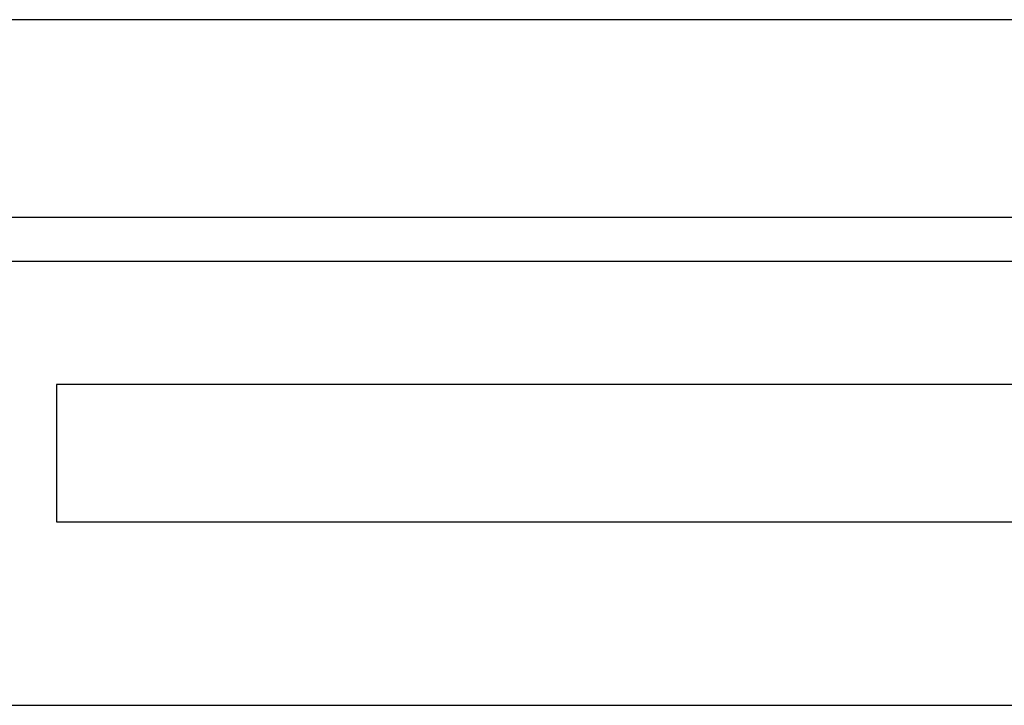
# Paper-space layout 'Sheet2' of a CAD drawing. Header units: millimetres. Extents: x 0 to 1118, y 0 to 864.
# Tile 64 of 199: x 465.5 to 471.18, y 320.34 to 324.3. Entities that reach past the tile are written whole.
import ezdxf

# ---------------------------------------------------------------- set-up
doc = ezdxf.new("R2010")
doc.units = ezdxf.units.MM

psp = doc.layouts.new('Sheet2')

# ---------------------------------------------------------------- linework, layer by layer
at = {"color": 8, "linetype": 'Continuous', "lineweight": 30}
for p, q in [((491.1109, 324.2953), (433.894, 324.2953)), ((433.894, 322.9017), (472.2981, 322.9017))]:
    psp.add_line(p, q, dxfattribs=at)
at = {"color": 7, "linetype": 'Continuous', "lineweight": 30}
for p, q in [((433.894, 323.1557), (491.1109, 323.1557)), ((472.4381, 322.1892), (465.7109, 322.1892)), ((465.7109, 322.1892), (465.7109, 321.3955)), ((465.7109, 321.3955), (472.4381, 321.3955)), ((433.894, 320.3371), (472.4381, 320.3371))]:
    psp.add_line(p, q, dxfattribs=at)

doc.saveas('drawing.dxf')
